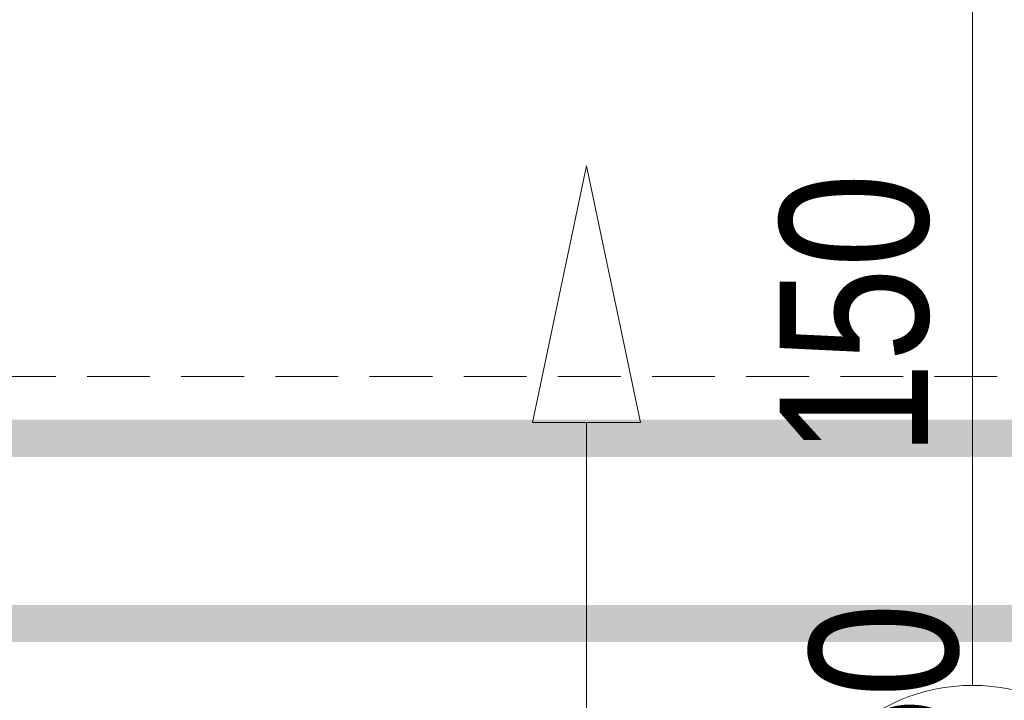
# Model space of a CAD drawing. Header units: millimetres. Extents: x -53179 to 121817, y -123620 to 254214.
# Tile 214 of 256: x 42787 to 43584, y -562 to -11. Entities that reach past the tile are written whole.
import ezdxf
from ezdxf import colors
from ezdxf.entities.mleader import LeaderData, LeaderLine
from ezdxf.enums import TextEntityAlignment as Align
from ezdxf.math import Vec2, Vec3

# ---------------------------------------------------------------- set-up
doc = ezdxf.new("R2010")
doc.units = ezdxf.units.MM
doc.linetypes.add('xref_ACAD-LSN_dyspozytornia_PW_rzuty_12$0$DASHED', pattern=[19.05, 12.7, -6.35])
doc.layers.add('_BV_NAWIEWNIK_OKIENNY', color=3, linetype='Continuous')
for name, color, linetype, lineweight in [('_BV_OPIS', 6, 'Continuous', 13), ('xref', 8, 'Continuous', 13), ('xref_ACAD-LSN_dyspozytornia_PW_rzuty_12$0$A hatch', 8, 'Continuous', 5), ('xref_ACAD-LSN_dyspozytornia_PW_rzuty_12$0$A okna wyposazenie', 8, 'Continuous', 9), ('xref_ACAD-LSN_dyspozytornia_PW_rzuty_12$0$A opis stolarka', 8, 'Continuous', 9), ('xref_ACAD-LSN_dyspozytornia_PW_rzuty_12$0$A opis stolarka NWD typ', 8, 'Continuous', 9), ('xref_ACAD-LSN_dyspozytornia_PW_rzuty_12$0$A widok wyżej', 8, 'xref_ACAD-LSN_dyspozytornia_PW_rzuty_12$0$DASHED', 9), ('xref_ACAD-LSN_dyspozytornia_PW_rzuty_12$0$A zakres', 8, 'Continuous', 13)]:
    doc.layers.add(name, color=color, linetype=linetype, lineweight=lineweight)
doc.layers.add('xref_ACAD-LSN_dyspozytornia_PW_rzuty_12$0$A opis ppoż okna', color=8, linetype='Continuous', lineweight=13, transparency=0.25)
doc.styles.add('xref_ACAD-LSN_dyspozytornia_PW_rzuty_12$0$STYL ASA', font='ARIALN.TTF')

# ---------------------------------------------------------------- blocks, each defined once
blk = doc.blocks.new('xref_ACAD-LSN_dyspozytornia_PW_rzuty_12$0$wtag_LEFT')
at = {"transparency": 33554687, "elevation": 0}
blk.add_lwpolyline([(-30, 0), (30, 0)], dxfattribs=at)
at = {"layer": 'xref_ACAD-LSN_dyspozytornia_PW_rzuty_12$0$A opis stolarka NWD typ', "transparency": 33554687, "elevation": 0}
blk.add_lwpolyline([(-75, 15, 1), (-75, -15), (-45, -15, 1), (-45, 15)], format="xyb", close=True, dxfattribs=at)
at = {"ltscale": 0.1, "transparency": 33554687, "style": 'xref_ACAD-LSN_dyspozytornia_PW_rzuty_12$0$STYL ASA'}
blk.add_attdef('WINDOWS:PARAPET', text='', height=10, rotation=90, dxfattribs=at).set_placement((70.225, 0, 0), align=Align.MIDDLE_CENTER)
blk.add_attdef('WINDOWS:SZEROKOŚĆ', text='', height=12, dxfattribs=at).set_placement((0, 0), align=Align.BOTTOM_CENTER)
blk.add_attdef('WINDOWS:WYSOKOŚĆ', text='', height=12, dxfattribs=at).set_placement((0, -3.6), align=Align.TOP_CENTER)
at = {"layer": 'xref_ACAD-LSN_dyspozytornia_PW_rzuty_12$0$A opis ppoż okna', "ltscale": 0.1, "transparency": 33554687, "style": 'xref_ACAD-LSN_dyspozytornia_PW_rzuty_12$0$STYL ASA'}
blk.add_attdef('WINDOWS:PPOŻ', text='', height=10, rotation=90, dxfattribs=at).set_placement((30, 0, 0), align=Align.MIDDLE_CENTER)
at = {"layer": 'xref_ACAD-LSN_dyspozytornia_PW_rzuty_12$0$A opis stolarka NWD typ', "ltscale": 0.1, "transparency": 33554687, "style": 'xref_ACAD-LSN_dyspozytornia_PW_rzuty_12$0$STYL ASA'}
blk.add_attdef('WINDOWS:TYP', text='', height=12, dxfattribs=at).set_placement((-60, -2.4), align=Align.BOTTOM_CENTER)
blk.add_attdef('WINDOWS:PODTYP', text='', height=12, dxfattribs=at).set_placement((-60, -1.2), align=Align.TOP_CENTER)
blk = doc.blocks.new('press aqustic + Bpro+dbr press_1')
at = {"layer": '_BV_OPIS'}
for p, q in [((-502.05, 43.69), (-502.05, -43.69)), ((-294.47, 0), (-502.05, 43.69)), ((-294.47, 0), (-502.05, -43.69))]:
    blk.add_line(p, q, dxfattribs=at)
at = {"layer": '_BV_OPIS', "ltscale": 2}
blk.add_line((-1776.96, 0), (-502.05, 0), dxfattribs=at)
blk = doc.blocks.new('xref_ACAD-LSN_dyspozytornia_PW_rzuty_12')
at = {"layer": 'xref_ACAD-LSN_dyspozytornia_PW_rzuty_12$0$A hatch', "transparency": 33554495}
h = blk.add_hatch(dxfattribs=at)
h.set_pattern_fill('GRASS', color=256, scale=4)
edge = h.paths.add_edge_path()
edge.add_spline(control_points=[(73831.495, 88934.684), (73821.36, 88950.889), (73811.242, 88967.067), (73777.873, 89019.687), (73754.29, 89055.726), (73718.413, 89105.363), (73707.361, 89120.026), (73684.522, 89148.75), (73672.737, 89162.809), (73654.377, 89183.356), (73648.138, 89190.121), (73632.685, 89206.367), (73623.35, 89215.76), (73602.499, 89235.861), (73590.893, 89246.503), (73522.602, 89306.135), (73459.369, 89349.996), (73322.176, 89426.901), (73248.218, 89459.944), (73069.967, 89523.195), (72963.116, 89549.769), (72743.283, 89584.727), (72630.302, 89593.112), (72404.875, 89591.723), (72292.429, 89581.949), (72113.07, 89550.959), (72044.068, 89534.985), (71910.895, 89495.498), (71846.726, 89471.985), (71725.021, 89417.48), (71667.486, 89386.489), (71560.83, 89317.106), (71511.709, 89278.716), (71449.299, 89219.141), (71431.821, 89200.981), (71407.015, 89172.789), (71398.981, 89163.234), (71383.399, 89143.805), (71375.854, 89133.931), (71359.011, 89110.821), (71349.874, 89097.476), (71316.179, 89045.235), (71294.195, 89004.535), (71248.091, 88905.256), (71225.839, 88845.343), (71186.663, 88721.601), (71169.74, 88657.775), (71142.397, 88545.804), (71131.455, 88498.077), (71120.498, 88450.282)], knot_values=[0, 0, 0, 0, 57.207065, 57.207065, 187.181956, 187.181956, 242.95388, 242.95388, 298.725803, 298.725803, 326.611765, 326.611765, 366.532108, 366.532108, 413.640335, 413.640335, 636.601339, 636.601339, 859.562342, 859.562342, 1147.4948, 1147.4948, 1435.427258, 1435.427258, 1723.359715, 1723.359715, 1909.892427, 1909.892427, 2096.425139, 2096.425139, 2282.95785, 2282.95785, 2469.490562, 2469.490562, 2547.228377, 2547.228377, 2586.097284, 2586.097284, 2624.966192, 2624.966192, 2675.594063, 2675.594063, 2819.436148, 2819.436148, 3012.724073, 3012.724073, 3206.011998, 3206.011998, 3347.114496, 3347.114496, 3347.114496, 3347.114496], degree=3, periodic=0)
edge.add_line((71120.498, 88450.282), (73831.495, 88934.684))
h.paths.add_polyline_path([(69699.194, 89521.759), (65252.063, 89442.819), (65252.063, 88327.215), (70701.676, 88327.215), (70701.676, 88536.914, 0.419422)])
h.paths.add_polyline_path([(66521.585, 90689.22), (65352.684, 90689.22), (65352.684, 90659.22), (65323.184, 90659.22), (65323.184, 90689.22), (65229.939, 90689.22), (65239.64, 90142.708), (66521.585, 90165.464)])
edge = h.paths.add_edge_path()
edge.add_line((67744.604, 90689.22), (68718.735, 90689.22))
edge.add_line((68718.735, 90689.22), (68718.735, 90265.304))
edge.add_arc((68483.735, 90265.304), 235, -15.04019, 0, ccw=False)
edge.add_line((68710.685, 90204.322), (67744.604, 90187.173))
edge.add_line((67744.604, 90187.173), (67744.604, 90689.22))
edge = h.paths.add_edge_path()
edge.add_line((69340.244, 90689.22), (69815.684, 90689.22))
edge.add_line((69815.684, 90689.22), (69815.684, 90223.937))
edge.add_line((69815.684, 90223.937), (69350.602, 90215.681))
edge.add_arc((69575.244, 90284.679), 235, 180, 197.07407, ccw=False)
edge.add_line((69340.244, 90284.679), (69340.244, 90689.22))
edge = h.paths.add_edge_path()
edge.add_line((70216.684, 90539.22), (71051.684, 90539.22))
edge.add_line((71051.684, 90539.22), (71051.684, 90689.22))
edge.add_line((71051.684, 90689.22), (71234.684, 90689.22))
edge.add_line((71234.684, 90689.22), (71234.684, 90312.982))
edge.add_arc((71169.684, 90312.982), 65, 271.01694, 360, ccw=False)
edge.add_line((71170.838, 90247.992), (70216.684, 90231.092))
edge.add_line((70216.684, 90231.092), (70216.684, 90539.22))
edge = h.paths.add_edge_path()
edge.add_line((72662.678, 90689.22), (72890.684, 90689.22))
edge.add_line((72890.684, 90689.22), (72890.684, 90659.22))
edge.add_line((72890.684, 90659.22), (72903.684, 90659.22))
edge.add_line((72903.684, 90659.22), (72901.849, 90108.692))
edge.add_arc((72897.678, 90343.655), 235, 180, 271.01694, ccw=False)
edge.add_line((72662.678, 90343.655), (72662.678, 90689.22))
at = {"layer": 'xref_ACAD-LSN_dyspozytornia_PW_rzuty_12$0$A widok wyżej', "ltscale": 0.4}
blk.add_lwpolyline([(65352.684, 90659.22), (72855.684, 90659.22)], dxfattribs=at)
at = {"layer": 'xref_ACAD-LSN_dyspozytornia_PW_rzuty_12$0$A zakres', "linetype": 'xref_ACAD-LSN_dyspozytornia_PW_rzuty_12$0$DASHED', "transparency": 33554623, "const_width": 3}
for points in [[(67446.184, 92031.22), (67446.184, 90639.22), (72869.684, 90639.22), (72869.684, 92031.22)], [(69888.684, 91499.22), (69888.684, 92016.22), (72859.684, 92016.22), (72859.684, 90654.22), (70481.684, 90654.22), (70481.683, 91280.38), (70101.184, 91280.22), (70101.184, 91499.22)]]:
    blk.add_lwpolyline(points, close=True, dxfattribs=at)
at = {"layer": 'xref_ACAD-LSN_dyspozytornia_PW_rzuty_12$0$A opis stolarka', "linetype": 'Continuous', "lineweight": 9}
ref = blk.add_blockref('xref_ACAD-LSN_dyspozytornia_PW_rzuty_12$0$wtag_LEFT', (71817.519, 90664.22, -20), dxfattribs=dict(at, rotation=89.99999999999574))
ref.add_attrib('WINDOWS:TYP', 'OzPVC-150', dxfattribs={"layer": 'xref_ACAD-LSN_dyspozytornia_PW_rzuty_12$0$A opis stolarka NWD typ', "ltscale": 0.1, "height": 12, "rotation": 90, "style": 'xref_ACAD-LSN_dyspozytornia_PW_rzuty_12$0$STYL ASA'}).set_placement((71819.919, 90604.22, -20), align=Align.BOTTOM_CENTER)
ref.add_attrib('WINDOWS:SZEROKOŚĆ', '150', dxfattribs={"layer": '0', "ltscale": 0.1, "height": 12, "rotation": 90, "style": 'xref_ACAD-LSN_dyspozytornia_PW_rzuty_12$0$STYL ASA'}).set_placement((71817.519, 90664.22, -20), align=Align.BOTTOM_CENTER)
at = {"layer": 'xref_ACAD-LSN_dyspozytornia_PW_rzuty_12$0$A okna wyposazenie', "linetype": 'Continuous', "lineweight": 9}
ml = blk.add_multileader_mtext('Standard', dxfattribs=at)
ml.set_content('wyp. w rolety zacieniające (A) + folia nieprzezierna', color=256, style='xref_ACAD-LSN_dyspozytornia_PW_rzuty_12$0$STYL ASA')
ml.set_leader_properties()
ml.build(insert=Vec2(0, 0))
ml.multileader.update_dxf_attribs({"text_left_attachment_type": 6, "text_right_attachment_type": 6, "dogleg_length": 3, "arrow_head_size": 15})
ctx = ml.context
ctx.base_point, ctx.char_height, ctx.arrow_head_size, ctx.landing_gap_size, ctx.plane_origin = Vec3(70961.003, 90613.142), 10, 15, 10, Vec3(70676.806, 90119.748)
ctx.left_attachment, ctx.right_attachment = 6, 6
notes = []
notes.append((ctx, [(0, (1, 1, 0), (70956.011, 90613.145), (1, 0), 4.992, [(0, [(70941.184, 90689.22)], 0, [])])]))
ctx.mtext.insert, ctx.mtext.width, ctx.mtext.line_spacing_factor, ctx.mtext.flow_direction = Vec3(70971.003, 90625.918), 103.62902, 0.96, 5
ml = blk.add_multileader_mtext('Standard', dxfattribs=at)
ml.set_content('wyp. w rolety zacieniające (A)', color=256, style='xref_ACAD-LSN_dyspozytornia_PW_rzuty_12$0$STYL ASA')
ml.set_leader_properties()
ml.build(insert=Vec2(0, 0))
ml.multileader.update_dxf_attribs({"text_left_attachment_type": 6, "text_right_attachment_type": 6, "dogleg_length": 3, "arrow_head_size": 15})
ctx = ml.context
ctx.base_point, ctx.char_height, ctx.arrow_head_size, ctx.landing_gap_size, ctx.plane_origin = Vec3(71259.003, 90613.142), 10, 15, 10, Vec3(70974.806, 90119.748)
ctx.left_attachment, ctx.right_attachment = 6, 6
notes.append((ctx, [(0, (1, 1, 0), (71254.011, 90613.149), (1, 0), 4.992, [(0, [(71239.184, 90689.22)], 0, [])])]))
ctx.mtext.insert, ctx.mtext.width, ctx.mtext.line_spacing_factor, ctx.mtext.flow_direction = Vec3(71269.003, 90626.082), 103.62902, 0.96, 5
for ctx, leaders in notes:
    for number, flags, end, landing, length, lines in leaders:
        leader = LeaderData()
        leader.index, (leader.has_last_leader_line, leader.has_dogleg_vector, leader.attachment_direction) = number, flags
        leader.last_leader_point, leader.dogleg_vector, leader.dogleg_length = Vec3(end), Vec3(landing), length
        for number, points, colour, breaks in lines:
            line = LeaderLine()
            line.index, line.vertices, line.color, line.breaks = number, Vec3.list(points), colors.encode_raw_color(colour), breaks
            leader.lines.append(line)
        ctx.leaders.append(leader)

msp = doc.modelspace()

# ---------------------------------------------------------------- block references
at = {"layer": 'xref', "xscale": 10, "yscale": 10, "zscale": 10}
msp.add_blockref('xref_ACAD-LSN_dyspozytornia_PW_rzuty_12', (-674616.84, -906892.2), dxfattribs=at)

# ---------------------------------------------------------------- next in the draw order: block references
at = {"layer": '_BV_NAWIEWNIK_OKIENNY', "rotation": 90}
msp.add_blockref('press aqustic + Bpro+dbr press_1', (43245.9, 165), dxfattribs=at)

doc.saveas('drawing.dxf')
